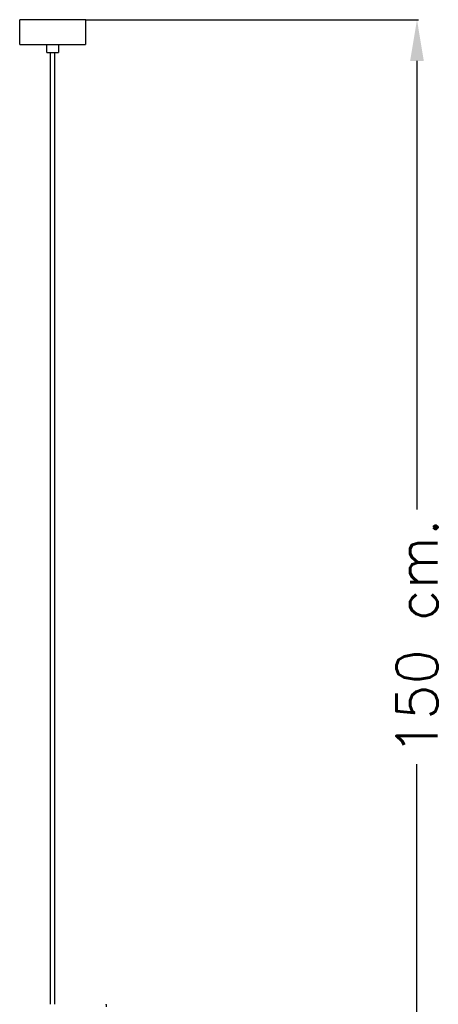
# Model space of a CAD drawing. Header units: centimetres. Extents: x -22 to 101, y -209 to 0.
# Tile 7 of 7: x -4 to 47, y -119 to 0. Entities that reach past the tile are written whole.
import ezdxf

# ---------------------------------------------------------------- set-up
doc = ezdxf.new("R2010")
doc.units = ezdxf.units.CM
doc.header["$MEASUREMENT"] = 0
doc.layers.add('cotas', color=1, linetype='Continuous')
doc.styles.get("Standard").update_dxf_attribs({"font": 'romans.shx', "height": 5, "bigfont": '@extfont2.shx'})
doc.dimstyles.get("Standard").update_dxf_attribs({"dimtxt": 0.18, "dimasz": 5, "dimexe": 0.18, "dimexo": 0.0625, "dimgap": 0.09, "dimtad": 0, "dimtoh": 1, "dimdec": 0, "dimzin": 0, "dimdsep": 46, "dimtxsty": 'Standard', "dimcen": 1.5, "dimadec": 0, "dimazin": 0, "dimtfac": 1, "dimtdec": 0, "dimtofl": 0, "dimtmove": 0, "dimatfit": 3, "dimfxl": 1, "dimtolj": 1, "dimtzin": 0, "dimarcsym": 0})

# ---------------------------------------------------------------- blocks, each defined once
blk = doc.blocks.new('*D1')
at = {"layer": 'cotas', "color": 0, "lineweight": -2, "transparency": 16777216}
for p, q in [((-7492.15, 914.8), (-7451.82, 914.8)), ((-7452, 909.8), (-7452, 855.42)), ((-7452, 770.15), (-7452, 824.52)), ((-7492.21, 765.15), (-7451.82, 765.15))]:
    blk.add_line(p, q, dxfattribs=at)
at = {"layer": 'cotas', "color": 0, "transparency": 16777216}
for points in [[(-7452.83, 909.8), (-7451.17, 909.8), (-7452, 914.8)], [(-7452.83, 770.15), (-7451.17, 770.15), (-7452, 765.15)]]:
    blk.add_solid(points, dxfattribs=at)
at = {"layer": 'Defpoints', "color": 0, "transparency": 16777216}
for p in [(-7492.21, 914.8), (-7492.27, 765.15), (-7452, 765.15)]:
    blk.add_point(p, dxfattribs=at)
at = {"layer": 'cotas', "color": 0, "transparency": 16777216, "insert": (-7452, 839.97), "char_height": 5, "attachment_point": 5, "rotation": 90}
blk.add_mtext('\\A1;150 cm.', dxfattribs=at)
blk = doc.blocks.new('COAU04')
blk.add_rational_spline([(4, 0), (4, 0), (4, 0), (4, 0), (0, 0), (-4, 0), (-4, 0)], [1, 1, 1, 0.707106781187, 1, 0.707106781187, 1], degree=2, knots=[0, 0, 0, 0.000985, 0.000985, 6.284171, 6.284171, 12.567356, 12.567356, 12.567356])
for points in [[(-4, -3), (-4, -1.5), (-4, 0)], [(4, 0), (4, -1.5), (4, -3)], [(-4, -3), (0, -3), (4, -3)], [(-0.7, -3.97), (-0.7, -3.48), (-0.7, -3)], [(0.7, -3), (0.7, -3.48), (0.7, -3.97)], [(-0.7, -3.97), (0, -3.97), (0.7, -3.97)], [(-0.25, -119.37), (-0.25, -61.67), (-0.25, -3.97)], [(0.25, -119.37), (0.25, -61.67), (0.25, -3.97)]]:
    blk.add_open_spline(points, degree=2)
blk.add_open_spline([(6.44, -119.37), (6.45, -119.37), (6.46, -119.38), (6.48, -119.39), (6.5, -119.41), (6.5, -119.43), (6.5, -119.43), (6.5, -119.51), (6.5, -119.59), (6.5, -119.67)], degree=3, knots=[0, 0, 0, 0, 0.020488, 0.0408755, 0.0827396, 0.0939663, 0.0943671, 0.0946953, 0.3342417, 0.3342417, 0.3342417, 0.3342417])
at = {"layer": 'cotas'}
dim = blk.add_linear_dim(base=(44.21, -149.65), p1=(4, 0), p2=(3.94, -149.65), angle=90, text='<> cm.', dimstyle='Standard', dxfattribs=at)
dim.commit()
dim.dimension.update_dxf_attribs({"geometry": '*D1', "text_midpoint": (44.21, -74.82), "dimtype": 128, "insert": (7496.21, -914.8)})

msp = doc.modelspace()

# ---------------------------------------------------------------- block references
msp.add_blockref('COAU04', (0, 0))

doc.saveas('drawing.dxf')
